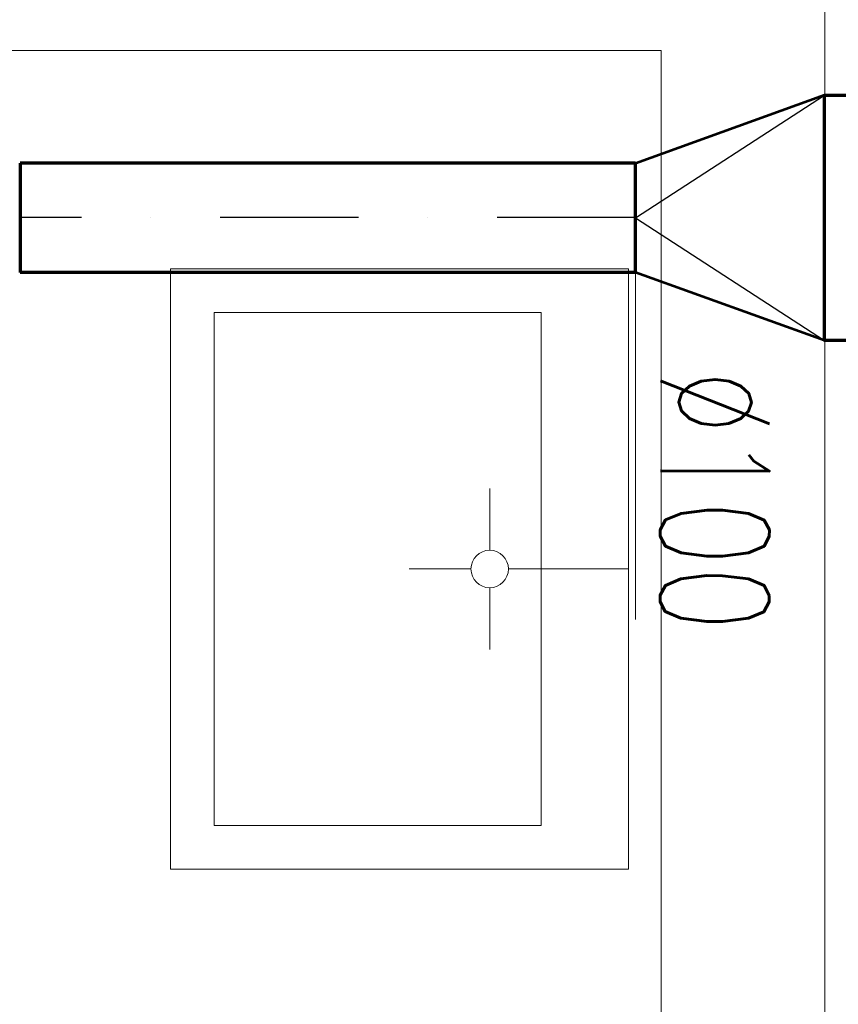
# Model space of a CAD drawing. Header units: millimetres. Extents: x -17045 to 252927, y -178787 to -18768.
# Tile 35 of 46: x 10207 to 10958, y -137363 to -136460. Entities that reach past the tile are written whole.
import ezdxf

# ---------------------------------------------------------------- set-up
doc = ezdxf.new("R2010")
doc.units = ezdxf.units.MM
doc.header["$LTSCALE"] = 10
doc.linetypes.add('DASHDOT', pattern=[25.4, 12.7, -6.35, 0, -6.35])
for name, color, linetype, lineweight in [('1.PP - SLEPY_nové$0$1.PP - NÁVRH', 9, 'Continuous', 9), ('1.PP - SLEPY_nové$0$ZAŘIZOVÁKY', 9, 'Continuous', 9), ('TB_23_UT_2NP_DSP', 7, 'Continuous', 5), ('V-tvarovky', 1, 'Continuous', 70), ('VZT_BLOKY', 10, 'Continuous', 53), ('VZT_DIMENZE', 120, 'Continuous', 20)]:
    doc.layers.add(name, color=color, linetype=linetype, lineweight=lineweight)
doc.styles.get("Standard").update_dxf_attribs({"font": 'simplex.shx', "width": 0.8})

# ---------------------------------------------------------------- blocks, each defined once
blk = doc.blocks.new('*U188', base_point=(564.329216, 0))
at = {"color": 0, "linetype": 'ByBlock', "lineweight": -2}
for p, q in [((0, 100), (0, 0)), ((564.329216, 100), (0, 100)), ((564.329216, 0), (564.329216, 100)), ((0, 0), (564.329216, 0))]:
    blk.add_line(p, q, dxfattribs=at)
at = {"color": 2, "linetype": 'DASHDOT', "lineweight": 25}
blk.add_line((0, 50), (564.329216, 50), dxfattribs=at)
blk = doc.blocks.new('1.PP - SLEPY_nové')
at = {"layer": '1.PP - SLEPY_nové$0$1.PP - NÁVRH', "color": 9, "linetype": 'Continuous', "lineweight": 9, "ltscale": 0.1}
for p, q in [((7012.15, -57146.68), (7012.15, -55116.68)), ((5262.15, -55216.68), (6862.15, -55216.68)), ((6862.15, -56116.68), (6862.15, -55216.68))]:
    blk.add_line(p, q, dxfattribs=at)
at = {"layer": '1.PP - SLEPY_nové$0$ZAŘIZOVÁKY', "color": 9, "linetype": 'Continuous', "lineweight": 9, "ltscale": 0.1}
for p, q in [((6832.15, -55416.89), (6412.15, -55416.89)), ((6412.15, -55967.65), (6412.15, -55416.89)), ((6832.15, -55416.89), (6832.15, -55967.65)), ((6752.15, -55456.89), (6452.15, -55456.89)), ((6452.15, -55456.89), (6452.15, -55927.65)), ((6752.15, -55927.65), (6752.15, -55456.89)), ((6704.95, -55675.07), (6704.95, -55618.38)), ((6687.76, -55692.27), (6631.06, -55692.27)), ((6722.15, -55692.27), (6832.15, -55692.27)), ((6704.95, -55709.47), (6704.95, -55766.17)), ((6452.15, -55927.65), (6752.15, -55927.65)), ((6832.15, -55967.65), (6412.15, -55967.65)), ((6832.15, -55967.65), (6488.13, -55967.65))]:
    blk.add_line(p, q, dxfattribs=at)
blk.add_arc((6704.95, -55692.27), 17.2, 270, 269.99998, dxfattribs=at)

msp = doc.modelspace()

# ---------------------------------------------------------------- linework, layer by layer
at = {"layer": 'TB_23_UT_2NP_DSP', "color": 40, "linetype": 'ByBlock', "lineweight": 70}
msp.add_lwpolyline([(10995.48, -136753.87), (10945.48, -136753.87), (10945.48, -136528.87), (10995.48, -136528.87)], close=True, dxfattribs=at)
at = {"layer": 'VZT_BLOKY'}
for points in [[(10945.48, -136528.87), (10772.14, -136591.37)], [(10207.81, -136691.37), (10207.81, -136591.37)], [(10945.48, -136753.87), (10772.14, -136691.37)]]:
    msp.add_lwpolyline(points, dxfattribs=at)
at = {"layer": 'VZT_BLOKY', "lineweight": 30}
for points in [[(10772.14, -136641.37), (10945.48, -136528.87)], [(10772.14, -136641.37), (10945.48, -136753.87)]]:
    msp.add_lwpolyline(points, dxfattribs=at)
at = {"layer": 'VZT_DIMENZE'}
msp.add_lwpolyline([(10772.14, -137009.86), (10772.14, -136691.08)], dxfattribs=at)

# ---------------------------------------------------------------- block references
at = {"layer": 'V-tvarovky'}
for name, p, rotation in [('1.PP - SLEPY_nové', (3932.89, -81271.23), 0.0004583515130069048), ('*U188', (10207.81, -136591.09), 180.0004583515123)]:
    msp.add_blockref(name, p, dxfattribs=dict(at, rotation=rotation))

# ---------------------------------------------------------------- texts
at = {"layer": 'VZT_DIMENZE', "width": 0.7}
msp.add_text('%%C100', height=100, rotation=269.86922, dxfattribs=at).set_placement((10795.07, -136780.44))

doc.saveas('drawing.dxf')
